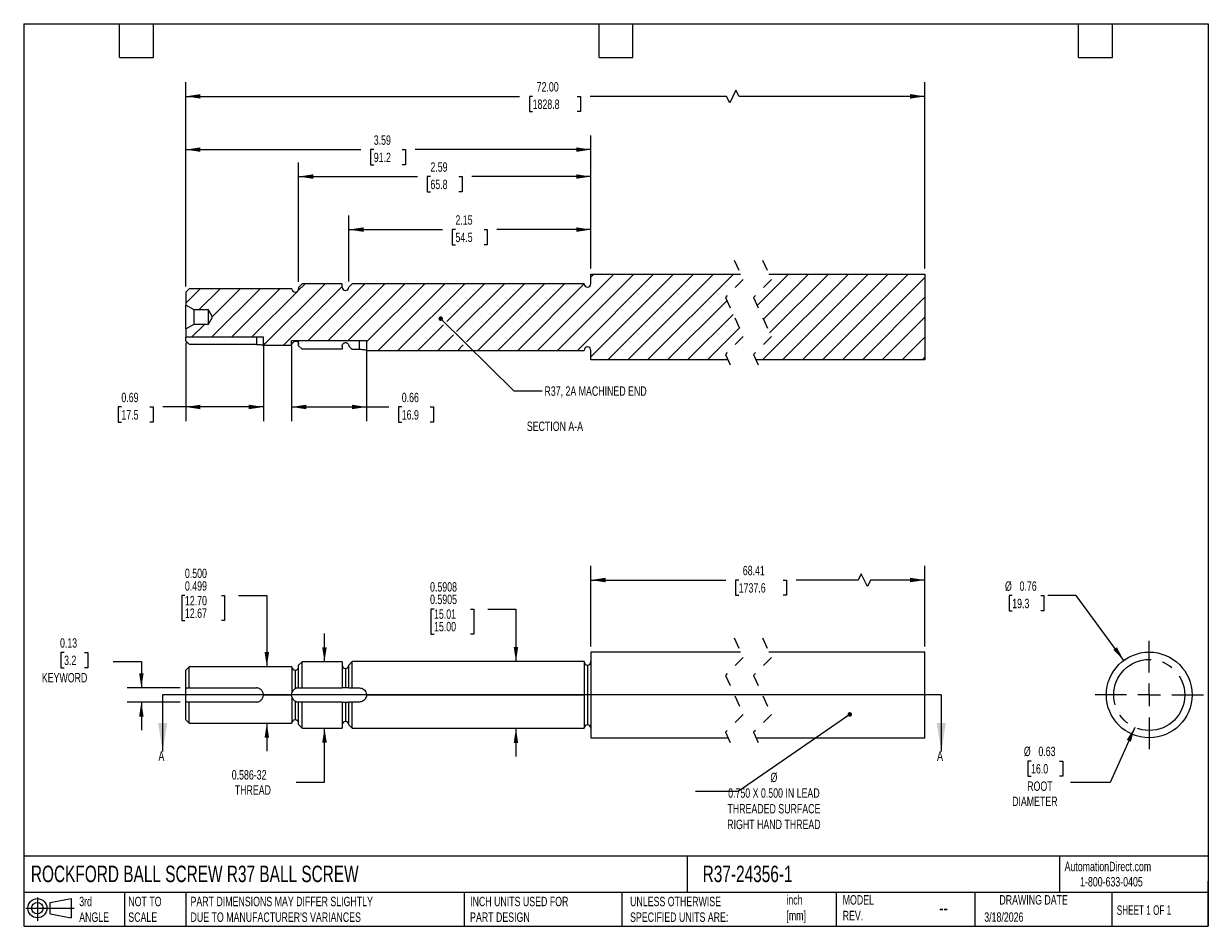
# Model space of a CAD drawing. Header units: inches. Extents: x 0.2 to 10.8, y 0.2 to 8.2.
import ezdxf

# ---------------------------------------------------------------- set-up
doc = ezdxf.new("R2010")
doc.units = ezdxf.units.IN
doc.header["$MEASUREMENT"] = 0
for name, pattern in [('SLD-Center', [0.75, 0.6, -0.05, 0.05, -0.05]), ('SLD-Dashed', [0.075, 0.05, -0.025]), ('SLD-Solid', [0])]:
    doc.linetypes.add(name, pattern=pattern)
for name, color, linetype in [('CENTER', 40, 'SLD-Center'), ('HATCH', 6, 'SLD-Solid'), ('SLD-DEFPOINTS', 7, 'Continuous')]:
    doc.layers.add(name, color=color, linetype=linetype)
doc.layers.add('DIMENSIONS', color=140, linetype='SLD-Solid', lineweight=25)
doc.layers.add('TEXT', color=140, linetype='SLD-Solid', lineweight=25)
doc.styles.add('SLDTEXTSTYLE0', font='TXT', dxfattribs={"width": 0.7})
doc.styles.add('SLDTEXTSTYLE1', font='TXT', dxfattribs={"width": 0.65})
doc.dimstyles.new('SLDDIMSTYLE0', dxfattribs={"dimtxt": 0.084961, "dimasz": 0.13, "dimexe": 0, "dimexo": 0.0625, "dimgap": 0.02124, "dimtad": 0, "dimtih": 1, "dimtoh": 1, "dimrnd": 1e-09, "dimzin": 12, "dimdsep": 46, "dimtxsty": 'SLDTEXTSTYLE0', "dimsah": 1, "dimcen": 0.09, "dimadec": 0, "dimazin": 3, "dimtfac": 1, "dimtofl": 0, "dimtmove": 0, "dimatfit": 3, "dimfxl": 0, "dimfrac": 2, "dimtolj": 1, "dimtzin": 12, "dimarcsym": 0})
doc.dimstyles.new('SLDDIMSTYLE1', dxfattribs={"dimtxt": 0.084961, "dimasz": 0.13, "dimexe": 0, "dimexo": 0.0625, "dimgap": 0.02124, "dimtad": 0, "dimtih": 1, "dimtoh": 1, "dimdec": 4, "dimrnd": 1e-09, "dimdsep": 46, "dimtxsty": 'SLDTEXTSTYLE0', "dimsah": 1, "dimcen": 0.09, "dimadec": 0, "dimazin": 2, "dimlim": 1, "dimtm": 0.0003, "dimtfac": 1, "dimtdec": 4, "dimtmove": 0, "dimatfit": 0, "dimfxl": 0, "dimfrac": 2, "dimtolj": 1, "dimtzin": 4, "dimarcsym": 0})
doc.dimstyles.new('SLDDIMSTYLE2', dxfattribs={"dimtxt": 0.084961, "dimasz": 0.13, "dimexe": 0, "dimexo": 0.0625, "dimgap": 0.02124, "dimtad": 0, "dimtih": 1, "dimtoh": 1, "dimrnd": 1e-09, "dimzin": 12, "dimdsep": 46, "dimtxsty": 'SLDTEXTSTYLE0', "dimsah": 1, "dimcen": 0.09, "dimadec": 0, "dimazin": 3, "dimtfac": 1, "dimtmove": 0, "dimatfit": 0, "dimfxl": 0, "dimfrac": 2, "dimtolj": 1, "dimtzin": 12, "dimarcsym": 0})
doc.dimstyles.new('SLDDIMSTYLE3', dxfattribs={"dimtxt": 0.084961, "dimasz": 0.13, "dimexe": 0, "dimexo": 0.0625, "dimgap": 0.02124, "dimtad": 0, "dimtih": 1, "dimtoh": 1, "dimdec": 3, "dimrnd": 1e-09, "dimzin": 0, "dimdsep": 46, "dimtxsty": 'SLDTEXTSTYLE0', "dimsah": 1, "dimcen": 0.09, "dimadec": 0, "dimazin": 0, "dimlim": 1, "dimtm": 0.001, "dimtfac": 1, "dimtdec": 3, "dimtmove": 0, "dimatfit": 0, "dimfxl": 0, "dimfrac": 2, "dimtolj": 1, "dimtzin": 4, "dimarcsym": 0})
doc.dimstyles.new('SLDDIMSTYLE4', dxfattribs={"dimtxt": 0.084961, "dimasz": 0.13, "dimexe": 0, "dimexo": 0.0625, "dimgap": 0.02124, "dimtad": 0, "dimtih": 1, "dimtoh": 1, "dimrnd": 1e-09, "dimdsep": 46, "dimtxsty": 'SLDTEXTSTYLE0', "dimsah": 1, "dimcen": 0.09, "dimadec": 0, "dimazin": 2, "dimtfac": 1, "dimtmove": 0, "dimatfit": 0, "dimfxl": 0, "dimfrac": 2, "dimtolj": 1, "dimtzin": 12, "dimarcsym": 0})
doc.dimstyles.new('SLDDIMSTYLE5', dxfattribs={"dimtxt": 0.18, "dimasz": 0.04, "dimexe": 0, "dimexo": 0.0625, "dimgap": 0, "dimtad": 0, "dimtih": 1, "dimtoh": 1, "dimdec": 0, "dimrnd": 1e-09, "dimzin": 0, "dimdsep": 46, "dimtxsty": 'Standard', "dimblk1": 'DOT', "dimblk2": 'DOT', "dimsah": 1, "dimcen": 0.09, "dimadec": 0, "dimazin": 0, "dimtfac": 0.04, "dimtdec": 0, "dimtofl": 0, "dimtmove": 0, "dimatfit": 3, "dimldrblk": 'DOT', "dimfxl": 0, "dimfrac": 2, "dimtolj": 1, "dimtzin": 0, "dimarcsym": 0})
doc.dimstyles.new('SLDDIMSTYLE6', dxfattribs={"dimtxt": 0.084961, "dimasz": 0.13, "dimexe": 0, "dimexo": 0.0625, "dimgap": 0.02124, "dimtad": 0, "dimtih": 1, "dimtoh": 1, "dimrnd": 1e-09, "dimdsep": 46, "dimtxsty": 'SLDTEXTSTYLE0', "dimsah": 1, "dimcen": 0, "dimadec": 0, "dimazin": 2, "dimtfac": 1, "dimtofl": 0, "dimtmove": 0, "dimatfit": 3, "dimfxl": 0, "dimfrac": 2, "dimtolj": 1, "dimtzin": 12, "dimarcsym": 0})
doc.dimstyles.new('SLDDIMSTYLE7', dxfattribs={"dimtxt": 0.084961, "dimasz": 0.13, "dimexe": 0, "dimexo": 0.0625, "dimgap": 0.02124, "dimtad": 0, "dimtih": 1, "dimtoh": 1, "dimrnd": 1e-09, "dimdsep": 46, "dimtxsty": 'SLDTEXTSTYLE0', "dimsah": 1, "dimcen": 0, "dimadec": 0, "dimazin": 2, "dimtfac": 1, "dimtofl": 0, "dimtmove": 0, "dimatfit": 3, "dimfxl": 0, "dimfrac": 2, "dimtolj": 1, "dimtzin": 12, "dimarcsym": 0})
doc.dimstyles.new('SLDDIMSTYLE8', dxfattribs={"dimtxt": 0.084961, "dimasz": 0.13, "dimexe": 0, "dimexo": 0.0625, "dimgap": 0.02124, "dimtad": 0, "dimtih": 1, "dimtoh": 1, "dimrnd": 1e-09, "dimzin": 4, "dimdsep": 46, "dimtxsty": 'SLDTEXTSTYLE0', "dimsah": 1, "dimcen": 0.09, "dimadec": 0, "dimazin": 1, "dimtfac": 1, "dimtofl": 0, "dimtmove": 0, "dimatfit": 3, "dimfxl": 0, "dimfrac": 2, "dimtolj": 1, "dimtzin": 12, "dimarcsym": 0})
doc.dimstyles.new('SLDDIMSTYLE9', dxfattribs={"dimtxt": 0.084961, "dimasz": 0.13, "dimexe": 0, "dimexo": 0.0625, "dimgap": 0.02124, "dimtad": 0, "dimtih": 1, "dimtoh": 1, "dimrnd": 1e-09, "dimdsep": 46, "dimtxsty": 'SLDTEXTSTYLE0', "dimsah": 1, "dimcen": 0.09, "dimadec": 0, "dimazin": 2, "dimtfac": 1, "dimtofl": 0, "dimtmove": 0, "dimatfit": 3, "dimfxl": 0, "dimfrac": 2, "dimtolj": 1, "dimtzin": 12, "dimarcsym": 0})

# ---------------------------------------------------------------- blocks, each defined once
blk = doc.blocks.new('Block11')
at = {"color": 7, "linetype": 'SLD-Solid', "lineweight": 18}
for p, q in [((0, 0.113), (0.428, 0.113)), ((0.102, 0.209), (0.102, 0)), ((0.216, 0.164), (0.401, 0.198)), ((0.216, 0.063), (0.216, 0.164)), ((0.401, 0.198), (0.401, 0.029)), ((0.216, 0.063), (0.401, 0.029))]:
    blk.add_line(p, q, dxfattribs=at)
for radius in [0.0846, 0.0506]:
    blk.add_circle((0.102, 0.113), radius, dxfattribs=at)
blk = doc.blocks.new('Block12')
at = {"layer": 'SLD-DEFPOINTS'}
blk.add_blockref('Block11', (0, 0), dxfattribs=at)
blk = doc.blocks.new('_D')
at = {"layer": 'DIMENSIONS'}
for p, q in [((5.277, 2.731), (5.277, 3.444)), ((7.672, 3.374), (7.645, 3.319)), ((7.728, 3.263), (7.672, 3.374)), ((8.237, 2.731), (8.237, 3.444)), ((5.277, 3.319), (6.473, 3.319)), ((6.588, 3.319), (6.56, 3.319)), ((6.56, 3.319), (6.56, 3.184)), ((6.982, 3.319), (7.011, 3.319)), ((7.011, 3.319), (7.011, 3.184)), ((7.645, 3.319), (7.097, 3.319)), ((7.756, 3.319), (7.728, 3.263)), ((8.237, 3.319), (7.756, 3.319)), ((6.56, 3.184), (6.588, 3.184)), ((7.011, 3.184), (6.982, 3.184))]:
    blk.add_line(p, q, dxfattribs=at)
for points in [[(5.277, 3.319), (5.407, 3.299), (5.407, 3.339)], [(8.237, 3.319), (8.107, 3.339), (8.107, 3.299)]]:
    blk.add_solid(points, dxfattribs=at)
at = {"layer": 'DIMENSIONS', "char_height": 0.0833, "attachment_point": 1, "style": 'SLDTEXTSTYLE0'}
for s, insert in [('68.41', (6.624, 3.445)), ('1737.6', (6.588, 3.291))]:
    blk.add_mtext(s, dxfattribs=dict(at, insert=insert))
blk = doc.blocks.new('_D_1')
at = {"layer": 'DIMENSIONS'}
for p, q in [((3.887, 3.062), (3.858, 3.062)), ((3.858, 3.062), (3.858, 2.84)), ((4.21, 3.062), (4.239, 3.062)), ((4.239, 3.062), (4.239, 2.84)), ((4.363, 3.062), (4.613, 3.062)), ((4.613, 3.062), (4.613, 2.596)), ((3.858, 2.84), (3.887, 2.84)), ((4.239, 2.84), (4.21, 2.84)), ((4.613, 2.005), (4.613, 1.755))]:
    blk.add_line(p, q, dxfattribs=at)
for points in [[(4.613, 2.596), (4.633, 2.726), (4.593, 2.726)], [(4.613, 2.005), (4.593, 1.875), (4.633, 1.875)]]:
    blk.add_solid(points, dxfattribs=at)
at = {"layer": 'DIMENSIONS', "char_height": 0.0833, "attachment_point": 1, "style": 'SLDTEXTSTYLE0'}
for s, insert in [('0.5908', (3.852, 3.3)), ('0.5905', (3.852, 3.189)), ('15.01', (3.887, 3.059)), ('15.00', (3.887, 2.948))]:
    blk.add_mtext(s, dxfattribs=dict(at, insert=insert))
blk = doc.blocks.new('_D_2')
at = {"layer": 'DIMENSIONS'}
for p, q in [((2.916, 2.594), (2.916, 2.844)), ((2.916, 1.527), (2.916, 2.008)), ((2.666, 1.527), (2.916, 1.527))]:
    blk.add_line(p, q, dxfattribs=at)
for points in [[(2.916, 2.594), (2.936, 2.724), (2.896, 2.724)], [(2.916, 2.008), (2.896, 1.878), (2.936, 1.878)]]:
    blk.add_solid(points, dxfattribs=at)
at = {"layer": 'DIMENSIONS', "char_height": 0.0833, "attachment_point": 1, "style": 'SLDTEXTSTYLE0'}
for s, insert in [('0.586-32', (2.094, 1.634)), ('THREAD', (2.121, 1.499))]:
    blk.add_mtext(s, dxfattribs=dict(at, insert=insert))
blk = doc.blocks.new('_D_3')
at = {"layer": 'DIMENSIONS'}
for p, q in [((1.679, 3.182), (1.651, 3.182)), ((1.651, 3.182), (1.651, 2.96)), ((2.002, 3.182), (2.031, 3.182)), ((2.031, 3.182), (2.031, 2.96)), ((2.155, 3.182), (2.405, 3.182)), ((2.405, 3.182), (2.405, 2.551)), ((1.651, 2.96), (1.679, 2.96)), ((2.031, 2.96), (2.002, 2.96)), ((2.405, 2.051), (2.405, 1.801))]:
    blk.add_line(p, q, dxfattribs=at)
for points in [[(2.405, 2.551), (2.425, 2.681), (2.385, 2.681)], [(2.405, 2.051), (2.385, 1.921), (2.425, 1.921)]]:
    blk.add_solid(points, dxfattribs=at)
at = {"layer": 'DIMENSIONS', "char_height": 0.0833, "attachment_point": 1, "style": 'SLDTEXTSTYLE0'}
for s, insert in [('0.500', (1.679, 3.42)), ('0.499', (1.679, 3.308)), ('12.70', (1.679, 3.178)), ('12.67', (1.679, 3.067))]:
    blk.add_mtext(s, dxfattribs=dict(at, insert=insert))
blk = doc.blocks.new('_D_4')
at = {"layer": 'DIMENSIONS'}
for p, q in [((0.608, 2.676), (0.579, 2.676)), ((0.579, 2.676), (0.579, 2.541)), ((0.789, 2.676), (0.818, 2.676)), ((0.818, 2.676), (0.818, 2.541)), ((0.579, 2.541), (0.608, 2.541)), ((0.818, 2.541), (0.789, 2.541)), ((1.043, 2.597), (1.293, 2.597)), ((1.293, 2.597), (1.293, 2.363)), ((1.637, 2.363), (1.168, 2.363)), ((1.637, 2.238), (1.168, 2.238)), ((1.293, 2.238), (1.293, 1.988))]:
    blk.add_line(p, q, dxfattribs=at)
for points in [[(1.293, 2.363), (1.313, 2.493), (1.273, 2.493)], [(1.293, 2.238), (1.273, 2.108), (1.313, 2.108)]]:
    blk.add_solid(points, dxfattribs=at)
at = {"layer": 'DIMENSIONS', "char_height": 0.0833, "attachment_point": 1, "style": 'SLDTEXTSTYLE0'}
for s, insert in [('0.13', (0.572, 2.803)), ('3.2', (0.608, 2.649)), ('KEYWORD', (0.411, 2.495))]:
    blk.add_mtext(s, dxfattribs=dict(at, insert=insert))
blk = doc.blocks.new('_Dot')
at = {"color": 0, "linetype": 'ByBlock', "lineweight": -2}
blk.add_line((-0.5, 0), (-1, 0), dxfattribs=at)
at = {"color": 0, "linetype": 'ByBlock', "const_width": 0.5}
blk.add_lwpolyline([(-0.25, 0, 1), (0.25, 0, 1)], format="xyb", close=True, dxfattribs=at)
blk = doc.blocks.new('_D_5')
at = {"layer": 'DIMENSIONS'}
for p, q in [((10.098, 2.013), (9.881, 1.524)), ((9.179, 1.715), (9.151, 1.715)), ((9.151, 1.715), (9.151, 1.58)), ((9.432, 1.715), (9.46, 1.715)), ((9.46, 1.715), (9.46, 1.58)), ((9.151, 1.58), (9.179, 1.58)), ((9.46, 1.58), (9.432, 1.58)), ((9.881, 1.524), (9.529, 1.524))]:
    blk.add_line(p, q, dxfattribs=at)
blk.add_solid([(10.098, 2.013), (10.027, 1.902), (10.064, 1.886)], dxfattribs=at)
at = {"layer": 'DIMENSIONS', "char_height": 0.0833, "attachment_point": 1, "style": 'SLDTEXTSTYLE0'}
for s, insert in [('%%c', (9.115, 1.842)), ('0.63', (9.244, 1.842)), ('16.0', (9.179, 1.688)), ('ROOT', (9.145, 1.534)), ('DIAMETER', (9.011, 1.399))]:
    blk.add_mtext(s, dxfattribs=dict(at, insert=insert))
blk = doc.blocks.new('_D_6')
at = {"layer": 'DIMENSIONS'}
for p, q in [((9.012, 3.181), (8.984, 3.181)), ((8.984, 3.181), (8.984, 3.046)), ((9.265, 3.181), (9.293, 3.181)), ((9.293, 3.181), (9.293, 3.046)), ((9.579, 3.181), (9.329, 3.181)), ((10.001, 2.607), (9.579, 3.181)), ((8.984, 3.046), (9.012, 3.046)), ((9.293, 3.046), (9.265, 3.046))]:
    blk.add_line(p, q, dxfattribs=at)
blk.add_solid([(10.001, 2.607), (9.94, 2.723), (9.908, 2.7)], dxfattribs=at)
at = {"layer": 'DIMENSIONS', "char_height": 0.0833, "attachment_point": 1, "style": 'SLDTEXTSTYLE0'}
for s, insert in [('%%c', (8.948, 3.307)), ('0.76', (9.077, 3.307)), ('19.3', (9.012, 3.153))]:
    blk.add_mtext(s, dxfattribs=dict(at, insert=insert))
blk = doc.blocks.new('SW_CENTERMARKSYMBOL_0')
at = {"layer": 'CENTER', "color": 0}
for p, q in [((0, 0.2), (0, 0.48)), ((-0.2, 0), (-0.48, 0)), ((0, 0), (-0.1, 0)), ((0, 0), (0, 0.1)), ((0, 0), (0, -0.1)), ((0, 0), (0.1, 0)), ((0.2, 0), (0.48, 0)), ((0, -0.2), (0, -0.48))]:
    blk.add_line(p, q, dxfattribs=at)
blk = doc.blocks.new('_D_7')
at = {"layer": 'DIMENSIONS'}
for p, q in [((3.132, 5.966), (3.132, 6.55)), ((5.277, 6.08), (5.277, 6.55)), ((3.132, 6.425), (3.962, 6.425)), ((4.077, 6.425), (4.049, 6.425)), ((4.049, 6.425), (4.049, 6.29)), ((4.33, 6.425), (4.358, 6.425)), ((4.358, 6.425), (4.358, 6.29)), ((5.277, 6.425), (4.445, 6.425)), ((4.049, 6.29), (4.077, 6.29)), ((4.358, 6.29), (4.33, 6.29))]:
    blk.add_line(p, q, dxfattribs=at)
for points in [[(3.132, 6.425), (3.262, 6.405), (3.262, 6.445)], [(5.277, 6.425), (5.147, 6.445), (5.147, 6.405)]]:
    blk.add_solid(points, dxfattribs=at)
at = {"layer": 'DIMENSIONS', "char_height": 0.0833, "attachment_point": 1, "style": 'SLDTEXTSTYLE0'}
for s, insert in [('2.15', (4.077, 6.552)), ('54.5', (4.077, 6.398))]:
    blk.add_mtext(s, dxfattribs=dict(at, insert=insert))
blk = doc.blocks.new('_D_8')
at = {"layer": 'DIMENSIONS'}
for p, q in [((2.687, 5.963), (2.687, 7.02)), ((5.277, 6.08), (5.277, 7.02)), ((2.687, 6.895), (3.74, 6.895)), ((3.855, 6.895), (3.827, 6.895)), ((3.827, 6.895), (3.827, 6.76)), ((4.108, 6.895), (4.136, 6.895)), ((4.136, 6.895), (4.136, 6.76)), ((5.277, 6.895), (4.223, 6.895)), ((3.827, 6.76), (3.855, 6.76)), ((4.136, 6.76), (4.108, 6.76))]:
    blk.add_line(p, q, dxfattribs=at)
for points in [[(2.687, 6.895), (2.817, 6.875), (2.817, 6.915)], [(5.277, 6.895), (5.147, 6.915), (5.147, 6.875)]]:
    blk.add_solid(points, dxfattribs=at)
at = {"layer": 'DIMENSIONS', "char_height": 0.0833, "attachment_point": 1, "style": 'SLDTEXTSTYLE0'}
for s, insert in [('2.59', (3.855, 7.021)), ('65.8', (3.855, 6.867))]:
    blk.add_mtext(s, dxfattribs=dict(at, insert=insert))
blk = doc.blocks.new('_D_9')
at = {"layer": 'DIMENSIONS'}
for p, q in [((1.687, 5.92), (1.687, 7.259)), ((5.277, 6.08), (5.277, 7.259)), ((1.687, 7.134), (3.238, 7.134)), ((3.353, 7.134), (3.325, 7.134)), ((3.325, 7.134), (3.325, 6.998)), ((3.606, 7.134), (3.634, 7.134)), ((3.634, 7.134), (3.634, 6.998)), ((5.277, 7.134), (3.721, 7.134)), ((3.325, 6.998), (3.353, 6.998)), ((3.634, 6.998), (3.606, 6.998))]:
    blk.add_line(p, q, dxfattribs=at)
for points in [[(1.687, 7.134), (1.817, 7.114), (1.817, 7.154)], [(5.277, 7.134), (5.147, 7.154), (5.147, 7.114)]]:
    blk.add_solid(points, dxfattribs=at)
at = {"layer": 'DIMENSIONS', "char_height": 0.0833, "attachment_point": 1, "style": 'SLDTEXTSTYLE0'}
for s, insert in [('3.59', (3.353, 7.26)), ('91.2', (3.353, 7.106))]:
    blk.add_mtext(s, dxfattribs=dict(at, insert=insert))
blk = doc.blocks.new('_D_10')
at = {"layer": 'DIMENSIONS'}
for p, q in [((1.687, 5.92), (1.687, 7.731)), ((8.237, 6.08), (8.237, 7.731)), ((1.687, 7.606), (4.646, 7.606)), ((4.761, 7.606), (4.733, 7.606)), ((4.733, 7.606), (4.733, 7.471)), ((5.155, 7.606), (5.184, 7.606)), ((5.184, 7.606), (5.184, 7.471)), ((6.48, 7.606), (5.27, 7.606)), ((6.508, 7.55), (6.48, 7.606)), ((6.563, 7.661), (6.508, 7.55)), ((6.591, 7.606), (6.563, 7.661)), ((8.237, 7.606), (6.591, 7.606)), ((4.733, 7.471), (4.761, 7.471)), ((5.184, 7.471), (5.155, 7.471))]:
    blk.add_line(p, q, dxfattribs=at)
for points in [[(1.687, 7.606), (1.817, 7.586), (1.817, 7.626)], [(8.237, 7.606), (8.107, 7.626), (8.107, 7.586)]]:
    blk.add_solid(points, dxfattribs=at)
at = {"layer": 'DIMENSIONS', "char_height": 0.0833, "attachment_point": 1, "style": 'SLDTEXTSTYLE0'}
for s, insert in [('72.00', (4.797, 7.732)), ('1828.8', (4.761, 7.578))]:
    blk.add_mtext(s, dxfattribs=dict(at, insert=insert))
blk = doc.blocks.new('_D_11')
at = {"layer": 'DIMENSIONS'}
for p, q in [((1.687, 5.421), (1.687, 4.728)), ((2.375, 5.421), (2.375, 4.728)), ((1.116, 4.853), (1.087, 4.853)), ((1.087, 4.853), (1.087, 4.718)), ((1.368, 4.853), (1.397, 4.853)), ((1.397, 4.853), (1.397, 4.718)), ((1.687, 4.853), (1.483, 4.853)), ((2.375, 4.853), (1.687, 4.853)), ((1.087, 4.718), (1.116, 4.718)), ((1.397, 4.718), (1.368, 4.718))]:
    blk.add_line(p, q, dxfattribs=at)
for points in [[(1.687, 4.853), (1.817, 4.833), (1.817, 4.873)], [(2.375, 4.853), (2.245, 4.873), (2.245, 4.833)]]:
    blk.add_solid(points, dxfattribs=at)
at = {"layer": 'DIMENSIONS', "char_height": 0.0833, "attachment_point": 1, "style": 'SLDTEXTSTYLE0'}
for s, insert in [('0.69', (1.116, 4.979)), ('17.5', (1.116, 4.825))]:
    blk.add_mtext(s, dxfattribs=dict(at, insert=insert))
blk = doc.blocks.new('_D_12')
at = {"layer": 'DIMENSIONS'}
for p, q in [((2.625, 5.392), (2.625, 4.728)), ((3.289, 5.392), (3.289, 4.728)), ((2.625, 4.853), (3.289, 4.853)), ((3.289, 4.853), (3.486, 4.853)), ((3.601, 4.853), (3.572, 4.853)), ((3.572, 4.853), (3.572, 4.718)), ((3.853, 4.853), (3.882, 4.853)), ((3.882, 4.853), (3.882, 4.718)), ((3.572, 4.718), (3.601, 4.718)), ((3.882, 4.718), (3.853, 4.718))]:
    blk.add_line(p, q, dxfattribs=at)
for points in [[(2.625, 4.853), (2.755, 4.833), (2.755, 4.873)], [(3.289, 4.853), (3.159, 4.873), (3.159, 4.833)]]:
    blk.add_solid(points, dxfattribs=at)
at = {"layer": 'DIMENSIONS', "char_height": 0.0833, "attachment_point": 1, "style": 'SLDTEXTSTYLE0'}
for s, insert in [('0.66', (3.601, 4.979)), ('16.9', (3.601, 4.825))]:
    blk.add_mtext(s, dxfattribs=dict(at, insert=insert))
blk = doc.blocks.new('SW_HATCH_0')
at = {"layer": 'HATCH', "color": 0}
for p, q in [((-1.947, -0.398), (-1.271, 0.277)), ((-1.947, -0.398), (-1.271, 0.277)), ((-1.947, -0.398), (-1.271, 0.277)), ((-1.77, -0.398), (-1.094, 0.277)), ((-1.77, -0.398), (-1.094, 0.277)), ((-1.77, -0.398), (-1.094, 0.277)), ((-1.593, -0.398), (-0.918, 0.277)), ((-1.593, -0.398), (-0.918, 0.277)), ((-1.593, -0.398), (-0.918, 0.277)), ((-1.474, 0.251), (-1.448, 0.277)), ((-1.474, -0.456), (-0.741, 0.277)), ((-1.474, 0.251), (-1.448, 0.277)), ((-1.474, -0.456), (-0.741, 0.277)), ((-1.474, 0.251), (-1.448, 0.277)), ((-1.474, -0.456), (-0.741, 0.277)), ((-1.324, -0.483), (-0.564, 0.277)), ((-1.324, -0.483), (-0.564, 0.277)), ((-1.324, -0.483), (-0.564, 0.277)), ((-1.147, -0.483), (-0.387, 0.277)), ((-1.147, -0.483), (-0.387, 0.277)), ((-1.147, -0.483), (-0.387, 0.277)), ((-0.971, -0.483), (-0.211, 0.277)), ((-0.971, -0.483), (-0.211, 0.277)), ((-0.971, -0.483), (-0.211, 0.277)), ((0, 0), (0.277, 0.277)), ((0, 0), (0.277, 0.277)), ((0, 0), (0.277, 0.277)), ((0.048, -0.483), (0.808, 0.277)), ((0.048, -0.483), (0.808, 0.277)), ((0.048, -0.483), (0.808, 0.277)), ((0.055, -0.122), (0.454, 0.277)), ((0.055, -0.122), (0.454, 0.277)), ((0.055, -0.122), (0.454, 0.277)), ((0.11, -0.243), (0.631, 0.277)), ((0.11, -0.243), (0.631, 0.277)), ((0.11, -0.243), (0.631, 0.277)), ((0.224, -0.483), (0.984, 0.277)), ((0.224, -0.483), (0.984, 0.277)), ((0.224, -0.483), (0.984, 0.277)), ((0.401, -0.483), (1.161, 0.277)), ((0.401, -0.483), (1.161, 0.277)), ((0.401, -0.483), (1.161, 0.277)), ((0.578, -0.483), (1.338, 0.277)), ((0.578, -0.483), (1.338, 0.277)), ((0.578, -0.483), (1.338, 0.277)), ((0.755, -0.483), (1.486, 0.248)), ((0.755, -0.483), (1.486, 0.248)), ((0.755, -0.483), (1.486, 0.248)), ((-5.064, 0.02), (-4.937, 0.147)), ((-5.064, 0.02), (-4.937, 0.147)), ((-5.064, 0.02), (-4.937, 0.147)), ((-4.948, -0.04), (-4.76, 0.147)), ((-4.948, -0.04), (-4.76, 0.147)), ((-4.948, -0.04), (-4.76, 0.147)), ((-4.836, -0.282), (-4.406, 0.147)), ((-4.836, -0.282), (-4.406, 0.147)), ((-4.836, -0.282), (-4.406, 0.147)), ((-4.83, -0.1), (-4.583, 0.147)), ((-4.83, -0.1), (-4.583, 0.147)), ((-4.83, -0.1), (-4.583, 0.147)), ((-4.659, -0.282), (-4.23, 0.147)), ((-4.659, -0.282), (-4.23, 0.147)), ((-4.659, -0.282), (-4.23, 0.147)), ((-4.483, -0.282), (-4.078, 0.122)), ((-4.483, -0.282), (-4.078, 0.122)), ((-4.483, -0.282), (-4.078, 0.122)), ((-4.376, -0.353), (-3.833, 0.19)), ((-4.376, -0.353), (-3.833, 0.19)), ((-4.376, -0.353), (-3.833, 0.19)), ((-4.199, -0.353), (-3.679, 0.167)), ((-4.199, -0.353), (-3.679, 0.167)), ((-4.199, -0.353), (-3.679, 0.167)), ((-4.069, 0.131), (-4.01, 0.19)), ((-4.069, 0.131), (-4.01, 0.19)), ((-4.069, 0.131), (-4.01, 0.19)), ((-3.981, -0.311), (-3.477, 0.193)), ((-3.981, -0.311), (-3.477, 0.193)), ((-3.981, -0.311), (-3.477, 0.193)), ((-3.804, -0.311), (-3.3, 0.193)), ((-3.804, -0.311), (-3.3, 0.193)), ((-3.804, -0.311), (-3.3, 0.193)), ((-3.627, -0.311), (-3.124, 0.193)), ((-3.627, -0.311), (-3.124, 0.193)), ((-3.627, -0.311), (-3.124, 0.193)), ((-3.463, -0.323), (-2.947, 0.193)), ((-3.463, -0.323), (-2.947, 0.193)), ((-3.463, -0.323), (-2.947, 0.193)), ((-3.361, -0.398), (-2.77, 0.193)), ((-3.361, -0.398), (-2.77, 0.193)), ((-3.361, -0.398), (-2.77, 0.193)), ((-3.184, -0.398), (-2.593, 0.193)), ((-3.184, -0.398), (-2.593, 0.193)), ((-3.184, -0.398), (-2.593, 0.193)), ((-2.752, -0.143), (-2.417, 0.193)), ((-2.752, -0.143), (-2.417, 0.193)), ((-2.752, -0.143), (-2.417, 0.193)), ((-2.665, -0.232), (-2.24, 0.193)), ((-2.665, -0.232), (-2.24, 0.193)), ((-2.665, -0.232), (-2.24, 0.193)), ((-2.577, -0.322), (-2.063, 0.193)), ((-2.577, -0.322), (-2.063, 0.193)), ((-2.577, -0.322), (-2.063, 0.193)), ((-2.477, -0.398), (-1.886, 0.193)), ((-2.477, -0.398), (-1.886, 0.193)), ((-2.477, -0.398), (-1.886, 0.193)), ((-2.3, -0.398), (-1.709, 0.193)), ((-2.3, -0.398), (-1.709, 0.193)), ((-2.3, -0.398), (-1.709, 0.193)), ((-2.123, -0.398), (-1.534, 0.191)), ((-2.123, -0.398), (-1.534, 0.191)), ((-2.123, -0.398), (-1.534, 0.191)), ((-0.794, -0.483), (-0.269, 0.042)), ((-0.794, -0.483), (-0.269, 0.042)), ((-0.794, -0.483), (-0.269, 0.042)), ((0.932, -0.483), (1.486, 0.072)), ((0.932, -0.483), (1.486, 0.072)), ((0.932, -0.483), (1.486, 0.072)), ((-0.617, -0.483), (-0.214, -0.08)), ((-0.617, -0.483), (-0.214, -0.08)), ((-0.617, -0.483), (-0.214, -0.08)), ((-5.013, -0.282), (-4.896, -0.165)), ((-5.013, -0.282), (-4.896, -0.165)), ((-5.013, -0.282), (-4.896, -0.165)), ((-3.007, -0.398), (-2.78, -0.171)), ((-3.007, -0.398), (-2.78, -0.171)), ((-3.007, -0.398), (-2.78, -0.171)), ((-0.44, -0.483), (-0.159, -0.201)), ((-0.44, -0.483), (-0.159, -0.201)), ((-0.44, -0.483), (-0.159, -0.201)), ((1.108, -0.483), (1.486, -0.105)), ((1.108, -0.483), (1.486, -0.105)), ((1.108, -0.483), (1.486, -0.105)), ((-2.831, -0.398), (-2.693, -0.26)), ((-2.831, -0.398), (-2.693, -0.26)), ((-2.831, -0.398), (-2.693, -0.26)), ((1.285, -0.483), (1.486, -0.282)), ((1.285, -0.483), (1.486, -0.282)), ((1.285, -0.483), (1.486, -0.282)), ((-2.654, -0.398), (-2.605, -0.35)), ((-2.654, -0.398), (-2.605, -0.35)), ((-2.654, -0.398), (-2.605, -0.35)), ((-0.263, -0.483), (-0.261, -0.48)), ((-0.263, -0.483), (-0.261, -0.48)), ((-0.263, -0.483), (-0.261, -0.48)), ((1.462, -0.483), (1.486, -0.459)), ((1.462, -0.483), (1.486, -0.459)), ((1.462, -0.483), (1.486, -0.459))]:
    blk.add_line(p, q, dxfattribs=at)

msp = doc.modelspace()

# ---------------------------------------------------------------- linework, layer by layer
at = {"color": 7, "linetype": 'SLD-Dashed', "lineweight": 18}
for p, q in [((6.54815, 6.15515), (6.62689, 5.98139)), ((6.79815, 6.15515), (6.87689, 5.98139)), ((6.62689, 5.98139), (6.46941, 5.82391)), ((6.87689, 5.98139), (6.71941, 5.82391)), ((6.46941, 5.82391), (6.62689, 5.47639)), ((6.71941, 5.82391), (6.87689, 5.47639)), ((6.62689, 5.47639), (6.46941, 5.31891)), ((6.87689, 5.47639), (6.71941, 5.31891)), ((6.46941, 5.31891), (6.54815, 5.14515)), ((6.71941, 5.31891), (6.79815, 5.14515)), ((6.54815, 2.80556), (6.62689, 2.6318)), ((6.79815, 2.80556), (6.87689, 2.6318)), ((6.62689, 2.6318), (6.46941, 2.47432)), ((6.87689, 2.6318), (6.71941, 2.47432)), ((6.46941, 2.47432), (6.62689, 2.1268)), ((6.71941, 2.47432), (6.87689, 2.1268)), ((6.62689, 2.1268), (6.46941, 1.96932)), ((6.87689, 2.1268), (6.71941, 1.96932)), ((6.46941, 1.96932), (6.54815, 1.79556)), ((6.71941, 1.96932), (6.79815, 1.79556))]:
    msp.add_line(p, q, dxfattribs=at)
for p, q in [((5.27716, 5.94555), (5.27716, 6.03015)), ((5.27716, 6.03015), (6.6048, 6.03015)), ((6.8548, 6.03015), (8.23742, 6.03015)), ((8.23742, 6.03015), (8.23742, 5.27015)), ((1.71716, 5.90015), (1.68716, 5.87015)), ((2.62716, 5.90015), (1.71716, 5.90015)), ((2.71716, 5.94315), (2.68716, 5.91315)), ((2.68716, 5.91315), (2.68716, 5.90015)), ((3.07216, 5.94315), (2.71716, 5.94315)), ((3.07216, 5.91555), (3.07216, 5.94315)), ((3.16216, 5.94555), (3.13216, 5.91555)), ((5.21716, 5.94555), (3.16216, 5.94555)), ((1.68716, 5.87015), (1.68716, 5.7559)), ((1.76207, 5.71265), (1.68716, 5.7559)), ((1.68716, 5.5444), (1.68716, 5.7559)), ((1.88706, 5.71265), (1.76207, 5.71265)), ((1.76207, 5.58765), (1.76207, 5.71265)), ((1.92314, 5.65015), (1.88706, 5.71265)), ((1.88706, 5.58765), (1.88706, 5.71265)), ((1.68716, 5.5444), (1.76207, 5.58765)), ((1.76207, 5.58765), (1.88706, 5.58765)), ((1.88706, 5.58765), (1.92314, 5.65015)), ((1.68716, 5.5444), (1.68716, 5.47055)), ((2.37466, 5.47055), (1.68716, 5.47055)), ((1.68716, 5.43921), (1.68716, 5.47055)), ((2.31216, 5.47055), (2.31216, 5.40809)), ((2.37466, 5.40015), (2.37466, 5.47055)), ((2.31216, 5.40809), (1.71716, 5.40809)), ((2.37466, 5.40015), (2.62466, 5.40015)), ((2.62466, 5.44189), (3.28866, 5.44189)), ((2.62466, 5.40015), (2.62466, 5.44189)), ((2.62716, 5.40076), (2.62466, 5.40015)), ((2.68716, 5.40809), (2.68716, 5.44189)), ((2.68716, 5.39468), (2.68716, 5.40809)), ((2.71716, 5.36389), (2.68716, 5.39468)), ((3.07216, 5.36389), (2.71716, 5.36389)), ((3.07216, 5.39221), (3.07216, 5.36389)), ((3.16216, 5.36144), (3.13216, 5.39221)), ((3.22616, 5.36144), (3.16216, 5.36144)), ((3.22616, 5.36144), (3.22616, 5.44189)), ((3.28866, 5.44189), (3.28866, 5.35475)), ((3.28866, 5.35475), (5.21716, 5.35475)), ((5.27716, 5.27015), (5.27716, 5.35475)), ((6.49151, 5.27015), (5.27716, 5.27015)), ((8.23742, 5.27015), (6.74151, 5.27015)), ((6.6048, 2.68056), (5.27716, 2.68056)), ((5.27716, 2.68056), (5.27716, 1.92056)), ((8.23742, 2.68056), (6.8548, 2.68056)), ((8.23742, 2.30056), (8.23742, 2.68056)), ((1.71716, 2.55056), (1.68716, 2.52056)), ((1.68716, 2.36306), (1.68716, 2.52056)), ((2.62716, 2.55056), (1.71716, 2.55056)), ((1.71716, 2.36306), (1.71716, 2.55056)), ((2.62716, 2.55056), (2.62716, 2.31806)), ((2.65716, 2.52056), (2.65716, 2.35539)), ((2.71716, 2.59356), (2.68716, 2.56356)), ((2.68716, 2.36306), (2.68716, 2.56356)), ((3.07216, 2.59356), (2.71716, 2.59356)), ((2.71716, 2.36306), (2.71716, 2.59356)), ((3.07216, 2.59356), (3.07216, 2.36306)), ((3.10216, 2.53596), (3.10216, 2.36306)), ((3.16216, 2.59596), (3.13216, 2.56596)), ((3.13216, 2.36306), (3.13216, 2.56596)), ((5.21716, 2.59596), (3.16216, 2.59596)), ((3.16216, 2.36306), (3.16216, 2.59596)), ((5.21716, 2.59596), (5.21716, 2.30056)), ((5.24716, 2.56596), (5.24716, 2.30056)), ((1.68716, 2.36306), (1.71716, 2.36306)), ((1.68716, 2.23806), (1.68716, 2.36306)), ((1.71716, 2.36306), (2.31216, 2.36306)), ((2.62466, 2.30056), (2.62716, 2.31806)), ((2.68716, 2.36306), (2.71716, 2.36306)), ((2.71716, 2.36306), (3.07216, 2.36306)), ((3.10216, 2.36306), (3.07216, 2.36306)), ((3.13216, 2.36306), (3.10216, 2.36306)), ((3.13216, 2.36306), (3.16216, 2.36306)), ((3.16216, 2.36306), (3.22616, 2.36306)), ((1.68716, 2.08056), (1.68716, 2.23806)), ((1.71716, 2.23806), (1.68716, 2.23806)), ((1.71716, 2.05056), (1.71716, 2.23806)), ((2.31216, 2.23806), (1.71716, 2.23806)), ((2.37466, 2.30056), (2.62466, 2.30056)), ((2.62716, 2.28306), (2.62466, 2.30056)), ((2.62716, 2.28306), (2.62716, 2.05056)), ((2.65716, 2.24573), (2.65716, 2.08056)), ((2.68716, 2.03756), (2.68716, 2.23806)), ((2.71716, 2.23806), (2.68716, 2.23806)), ((2.71716, 2.00756), (2.71716, 2.23806)), ((3.07216, 2.23806), (2.71716, 2.23806)), ((3.07216, 2.23806), (3.07216, 2.00756)), ((3.07216, 2.23806), (3.10216, 2.23806)), ((3.10216, 2.23806), (3.13216, 2.23806)), ((3.10216, 2.23806), (3.10216, 2.06516)), ((3.13216, 2.03516), (3.13216, 2.23806)), ((3.16216, 2.23806), (3.13216, 2.23806)), ((3.16216, 2.00516), (3.16216, 2.23806)), ((3.22616, 2.23806), (3.16216, 2.23806)), ((3.28866, 2.30056), (5.21716, 2.30056)), ((5.24716, 2.30056), (5.21716, 2.30056)), ((5.21716, 2.30056), (5.21716, 2.00516)), ((5.27716, 2.30056), (5.24716, 2.30056)), ((5.24716, 2.30056), (5.24716, 2.03516)), ((8.23742, 1.92056), (8.23742, 2.30056)), ((1.68716, 2.08056), (1.71716, 2.05056)), ((1.71716, 2.05056), (2.62716, 2.05056)), ((2.68716, 2.03756), (2.71716, 2.00756)), ((2.71716, 2.00756), (3.07216, 2.00756)), ((3.13216, 2.03516), (3.16216, 2.00516)), ((3.16216, 2.00516), (5.21716, 2.00516)), ((5.27716, 1.92056), (6.49151, 1.92056)), ((6.74151, 1.92056), (8.23742, 1.92056))]:
    msp.add_line(p, q)
msp.add_circle((10.22635, 2.30056), 0.38)
for centre, start, end in [((2.65716, 5.90015), 180.00446, 269.998971), ((2.65716, 5.90015), 269.99786, 0.003191), ((3.10216, 5.91555), 180.004485, 269.998912), ((3.10216, 5.91555), 270.00557, 359.995515), ((5.24716, 5.94555), 180.00446, 269.998971), ((5.24716, 5.94555), 270.005511, 359.99554), ((5.24716, 5.35475), 90.001029, 179.99554), ((5.24716, 5.35475), 0.00446, 89.994489), ((2.65716, 2.55056), 180.00446, 269.998971), ((2.65716, 2.55056), 269.99786, 0.003191), ((3.10216, 2.56596), 180.004485, 269.998912), ((3.10216, 2.56596), 270.00557, 359.995515), ((5.24716, 2.59596), 180.00446, 269.998971), ((5.24716, 2.59596), 270.005511, 359.99554), ((2.65716, 2.05056), 90.001029, 179.99554), ((2.65716, 2.05056), 359.996809, 90.00214), ((3.10216, 2.03516), 90.001088, 179.995515), ((3.10216, 2.03516), 0.004485, 89.99443), ((5.24716, 2.00516), 90.001029, 179.99554), ((5.24716, 2.00516), 0.00446, 89.994489)]:
    msp.add_arc(centre, 0.03, start, end)
for points, knots in [([(1.71716, 5.40809), (1.71149, 5.41395), (1.70147, 5.42431), (1.69149, 5.4347), (1.68716, 5.43921)], [0, 0, 0, 0, 0.56601561, 1, 1, 1, 1]), ([(2.31216, 5.40809), (2.31607, 5.40803), (2.32402, 5.40791), (2.33879, 5.4068), (2.35418, 5.40467), (2.36664, 5.40207), (2.37272, 5.40064), (2.37428, 5.40024), (2.37466, 5.40015)], [0, 0, 0, 0, 0.186035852, 0.377573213, 0.703313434, 0.923243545, 0.981604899, 1, 1, 1, 1]), ([(2.62716, 5.40076), (2.62718, 5.40159), (2.62723, 5.40377), (2.62808, 5.40941), (2.6319, 5.41998), (2.64095, 5.4307), (2.65113, 5.43598), (2.65599, 5.43688), (2.65716, 5.43709)], [0, 0, 0, 0, 0.04899389, 0.12952992, 0.33676624, 0.70738699, 0.93003386, 1, 1, 1, 1]), ([(2.65716, 5.43709), (2.65979, 5.43723), (2.66521, 5.43751), (2.67294, 5.43456), (2.67945, 5.42935), (2.68439, 5.4221), (2.68685, 5.41464), (2.68708, 5.40976), (2.68716, 5.40809)], [0, 0, 0, 0, 0.16593804, 0.34249524, 0.51089484, 0.68975601, 0.8937468, 1, 1, 1, 1]), ([(3.07216, 5.39221), (3.07243, 5.39536), (3.07301, 5.40208), (3.07735, 5.41035), (3.0837, 5.41714), (3.0916, 5.42182), (3.09845, 5.42317), (3.10196, 5.4232), (3.10216, 5.4232)], [0, 0, 0, 0, 0.19749116, 0.42124191, 0.57079595, 0.77903092, 0.9874513, 1, 1, 1, 1]), ([(3.10216, 5.4232), (3.10295, 5.42318), (3.10563, 5.42311), (3.1116, 5.42199), (3.11949, 5.4182), (3.1267, 5.41092), (3.13132, 5.4019), (3.13189, 5.39534), (3.13216, 5.39221)], [0, 0, 0, 0, 0.04967894, 0.16883567, 0.37891357, 0.5888152, 0.80379325, 1, 1, 1, 1]), ([(3.28866, 5.35475), (3.28751, 5.35499), (3.28309, 5.35591), (3.27354, 5.35766), (3.25862, 5.35978), (3.24219, 5.3612), (3.23092, 5.36137), (3.22616, 5.36144)], [0, 0, 0, 0, 0.05566966, 0.21513679, 0.46290656, 0.77326097, 1, 1, 1, 1]), ([(2.37466, 2.30056), (2.37444, 2.30453), (2.37398, 2.31267), (2.36913, 2.32837), (2.35754, 2.34595), (2.33996, 2.35754), (2.32425, 2.36239), (2.31611, 2.36284), (2.31216, 2.36306)], [0, 0, 0, 0, 0.12150364, 0.24950145, 0.49993955, 0.75066197, 0.87890479, 1, 1, 1, 1]), ([(2.65716, 2.35539), (2.65303, 2.35275), (2.64403, 2.34699), (2.63447, 2.33523), (2.62959, 2.32537), (2.62775, 2.32002), (2.62732, 2.31861), (2.62717, 2.31812), (2.62716, 2.31806)], [0, 0, 0, 0, 0.29869467, 0.65051094, 0.90975347, 0.96844332, 0.9964294, 1, 1, 1, 1]), ([(2.68716, 2.36306), (2.68712, 2.36306), (2.68618, 2.36306), (2.68322, 2.36299), (2.67762, 2.36247), (2.67035, 2.36093), (2.66327, 2.3585), (2.65901, 2.35634), (2.65716, 2.35539)], [0, 0, 0, 0, 0.00375175, 0.09014071, 0.2842818, 0.54219837, 0.80051841, 1, 1, 1, 1]), ([(3.22616, 2.36306), (3.23309, 2.36239), (3.24693, 2.36105), (3.26551, 2.35055), (3.27975, 2.33492), (3.28752, 2.31722), (3.28833, 2.30536), (3.28866, 2.30056)], [0, 0, 0, 0, 0.21187634, 0.42290639, 0.63661125, 0.85295092, 1, 1, 1, 1]), ([(2.31216, 2.23806), (2.3161, 2.23828), (2.32424, 2.23873), (2.33994, 2.24357), (2.35754, 2.25517), (2.36913, 2.27275), (2.37399, 2.28846), (2.37444, 2.2966), (2.37466, 2.30056)], [0, 0, 0, 0, 0.12065691, 0.24941185, 0.49986392, 0.75060866, 0.87863772, 1, 1, 1, 1]), ([(2.62716, 2.28306), (2.62719, 2.28295), (2.62741, 2.28222), (2.62855, 2.27857), (2.63261, 2.26877), (2.64123, 2.25707), (2.65109, 2.24921), (2.65599, 2.2464), (2.65716, 2.24573)], [0, 0, 0, 0, 0.007226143, 0.046394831, 0.233964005, 0.654440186, 0.917869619, 1, 1, 1, 1]), ([(2.65716, 2.24573), (2.65974, 2.24445), (2.66476, 2.24196), (2.67219, 2.23975), (2.67853, 2.23857), (2.68321, 2.23815), (2.68592, 2.23806), (2.68703, 2.23806), (2.68716, 2.23806)], [0, 0, 0, 0, 0.2755965, 0.5375424, 0.73976181, 0.89385764, 0.98746891, 1, 1, 1, 1]), ([(3.28866, 2.30056), (3.28798, 2.29363), (3.28664, 2.27978), (3.27614, 2.26121), (3.26051, 2.24697), (3.24281, 2.2392), (3.23095, 2.23839), (3.22616, 2.23806)], [0, 0, 0, 0, 0.211929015, 0.423058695, 0.636683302, 0.85302059, 1, 1, 1, 1])]:
    msp.add_open_spline(points, degree=3, knots=knots)
at = {"layer": 'CENTER', "linetype": 'SLD-Center'}
msp.add_circle((10.22635, 2.30056), 0.315, dxfattribs=at)
at = {"layer": 'TEXT'}
for p, q in [((0.25, 8.25), (10.75, 8.25)), ((0.25, 8.25), (0.25, 0.25)), ((1.1, 7.95), (1.1, 8.25)), ((1.4, 7.95), (1.4, 8.25)), ((5.35, 7.95), (5.35, 8.25)), ((5.65, 7.95), (5.65, 8.25)), ((9.6, 7.95), (9.6, 8.25)), ((9.9, 7.95), (9.9, 8.25)), ((10.75, 8.25), (10.75, 0.25)), ((1.1, 7.95), (1.4, 7.95)), ((5.35, 7.95), (5.65, 7.95)), ((9.6, 7.95), (9.9, 7.95)), ((8.3834, 2.30056), (1.48164, 2.30056)), ((10.75, 0.87111), (0.25, 0.87111)), ((6.13224, 0.87111), (6.13224, 0.55)), ((9.4321, 0.87111), (9.4321, 0.55)), ((10.75, 0.25), (10.75, 0.65)), ((10.75, 0.55), (0.25, 0.55)), ((1.14349, 0.55), (1.14349, 0.25)), ((1.68651, 0.55), (1.68651, 0.25)), ((4.15292, 0.55), (4.15292, 0.25)), ((5.5511, 0.55), (5.5511, 0.25)), ((7.45278, 0.55), (7.45278, 0.25)), ((8.67974, 0.55), (8.67974, 0.25)), ((9.89562, 0.55), (9.89562, 0.25)), ((0.25, 0.25), (10.75, 0.25))]:
    msp.add_line(p, q, dxfattribs=at)
at = {"layer": 'TEXT', "linetype": 'SLD-Solid'}
for p, q in [((1.48164, 2.30056), (1.48164, 1.80056)), ((8.3834, 2.30056), (8.3834, 1.80056))]:
    msp.add_line(p, q, dxfattribs=at)
at = {"layer": 'TEXT'}
for points in [[(1.48164, 1.80056), (1.52164, 2.05056), (1.44164, 2.05056)], [(8.3834, 1.80056), (8.4234, 2.05056), (8.3434, 2.05056)]]:
    msp.add_solid(points, dxfattribs=at)

# ---------------------------------------------------------------- block references
at = {"layer": 'CENTER'}
msp.add_blockref('SW_CENTERMARKSYMBOL_0', (10.22635, 2.30056), dxfattribs=at)
at = {"layer": 'HATCH'}
msp.add_blockref('SW_HATCH_0', (6.75165, 5.75278), dxfattribs=at)
at = {"layer": 'SLD-DEFPOINTS'}
msp.add_blockref('Block12', (0.26921, 0.2974), dxfattribs=at)

# ---------------------------------------------------------------- texts
at = {"layer": 'TEXT'}
for s, insert, char_height, attachment_point, style in [('R37, 2A MACHINED END', (4.86597, 5.03542), 0.0833333, 1, 'SLDTEXTSTYLE0'), ('SECTION A-A', (4.95881, 4.72341), 0.0833333, 2, 'SLDTEXTSTYLE0'), ('A', (1.44371, 1.80056), 0.08496, 1, 'SLDTEXTSTYLE0'), ('A', (8.34546, 1.80056), 0.08496, 1, 'SLDTEXTSTYLE0'), ('%%c^J0.750 X 0.500 IN LEAD^JTHREADED SURFACE^JRIGHT HAND THREAD', (6.89968, 1.61171), 0.0833333, 2, 'SLDTEXTSTYLE0'), ('ROCKFORD BALL SCREW R37 BALL SCREW', (0.31361, 0.78747), 0.1458333, 1, 'SLDTEXTSTYLE0'), ('R37-24356-1', (6.26802, 0.78747), 0.1458333, 1, 'SLDTEXTSTYLE0'), ('AutomationDirect.com', (9.47618, 0.82191), 0.0833333, 1, 'SLDTEXTSTYLE0'), ('1-800-633-0405', (9.61384, 0.6865), 0.0833333, 1, 'SLDTEXTSTYLE0'), ('inch^J[mm]', (7.01039, 0.52606), 0.083333, 1, 'SLDTEXTSTYLE0'), ('MODEL ^JREV.', (7.5092, 0.52614), 0.0833333, 1, 'SLDTEXTSTYLE0'), ('DRAWING DATE', (9.20178, 0.52614), 0.0833333, 2, 'SLDTEXTSTYLE0'), ('3rd^JANGLE', (0.74214, 0.51168), 0.083333, 1, 'SLDTEXTSTYLE0'), ('NOT TO^JSCALE', (1.17743, 0.51168), 0.0833333, 1, 'SLDTEXTSTYLE0'), ("PART DIMENSIONS MAY DIFFER SLIGHTLY ^JDUE TO MANUFACTURER'S VARIANCES", (1.72884, 0.51168), 0.0833333, 1, 'SLDTEXTSTYLE0'), ('INCH UNITS USED FOR ^JPART DESIGN', (4.20683, 0.51168), 0.0833333, 1, 'SLDTEXTSTYLE0'), ('UNLESS OTHERWISE ^JSPECIFIED UNITS ARE:', (5.62477, 0.51168), 0.0833333, 1, 'SLDTEXTSTYLE0'), ('SHEET 1 OF 1', (9.93863, 0.4351), 0.0833333, 1, 'SLDTEXTSTYLE1'), ('--', (8.36331, 0.47542), 0.125, 1, 'SLDTEXTSTYLE0'), ('3/18/2026', (8.76428, 0.37365), 0.083333, 1, 'SLDTEXTSTYLE0')]:
    msp.add_mtext(s, dxfattribs=dict(at, insert=insert, char_height=char_height, attachment_point=attachment_point, style=style))

# ---------------------------------------------------------------- dimensions: what is measured, and where the dimension line sits
at = {"layer": 'DIMENSIONS'}
for base, p1, p2, text, dimstyle, picture, middle in [((8.23742, 7.60559), (1.68716, 5.87015), (8.23742, 6.03015), '72.00', 'SLDDIMSTYLE8', '_D_10', (4.95838, 7.60559)), ((5.27716, 3.31855), (8.23742, 2.68056), (5.27716, 2.68056), '68.41', 'SLDDIMSTYLE0', '_D', (6.78541, 3.31855))]:
    dim = msp.add_linear_dim(base=base, p1=p1, p2=p2, text=text, dimstyle=dimstyle, dxfattribs=at)
    dim.commit()
    dim.dimension.update_dxf_attribs({"geometry": picture, "text_midpoint": middle, "dimtype": 160})
for base, p1, p2, angle, dimstyle, picture, middle in [((1.68716, 7.13353), (5.27716, 6.03015), (1.68716, 5.87015), 0, 'SLDDIMSTYLE0', '_D_9', (3.47936, 7.13353)), ((2.40548, 2.55056), (2.62716, 2.05056), (2.62716, 2.55056), 90, 'SLDDIMSTYLE3', '_D_3', (2.40548, 3.18198)), ((4.61311, 2.59596), (5.21716, 2.00516), (5.21716, 2.59596), 90, 'SLDDIMSTYLE1', '_D_1', (4.61311, 3.0625))]:
    dim = msp.add_linear_dim(base=base, p1=p1, p2=p2, angle=angle, dimstyle=dimstyle, dxfattribs=at)
    dim.commit()
    dim.dimension.update_dxf_attribs({"geometry": picture, "text_midpoint": middle, "dimtype": 160})
for base, p1, p2, dimstyle, picture, middle in [((5.27716, 6.89494), (2.68716, 5.91315), (5.27716, 6.03015), 'SLDDIMSTYLE0', '_D_8', (3.98129, 6.89494)), ((3.1321575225, 6.4251553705), (5.2771575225, 6.030147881), (3.1321575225, 5.915547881), 'SLDDIMSTYLE0', '_D_7', (4.2033238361, 6.4251553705)), ((1.68716, 4.85281), (2.37466, 5.47055), (1.68716, 5.47055), 'SLDDIMSTYLE9', '_D_11', (1.24196, 4.85281)), ((3.28866, 4.85281), (2.62466, 5.44189), (3.28866, 5.44189), 'SLDDIMSTYLE9', '_D_12', (3.72725, 4.85281))]:
    dim = msp.add_linear_dim(base=base, p1=p1, p2=p2, dimstyle=dimstyle, dxfattribs=at)
    dim.commit()
    dim.dimension.update_dxf_attribs({"geometry": picture, "text_midpoint": middle, "dimtype": 160})
dim = msp.add_diameter_dim_2p(p1=(10.4515, 1.99444), p2=(10.00121, 2.60668), dimstyle='SLDDIMSTYLE7', dxfattribs=at)
dim.commit()
dim.dimension.update_dxf_attribs({"geometry": '_D_6', "text_midpoint": (9.1387, 3.18064), "dimtype": 163})
for base, p1, p2, text, dimstyle, picture, middle in [((2.9164, 2.00756), (3.07216, 2.59356), (3.07216, 2.00756), '0.586-32\\PTHREAD', 'SLDDIMSTYLE2', '_D_2', (2.9164, 1.52686)), ((1.2934567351, 2.2380616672), (1.6871575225, 2.3630616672), (1.6871575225, 2.2380616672), '<>\\PKEYWORD', 'SLDDIMSTYLE4', '_D_4', (1.2934567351, 2.5967251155))]:
    dim = msp.add_linear_dim(base=base, p1=p1, p2=p2, angle=90, text=text, dimstyle=dimstyle, dxfattribs=at)
    dim.commit()
    dim.dimension.update_dxf_attribs({"geometry": picture, "text_midpoint": middle, "dimtype": 160})
dim = msp.add_diameter_dim_2p(p1=(10.35439, 2.58837), p2=(10.09832, 2.01276), text='<>\\PROOT\\PDIAMETER', dimstyle='SLDDIMSTYLE6', dxfattribs=at)
dim.commit()
dim.dimension.update_dxf_attribs({"geometry": '_D_5', "text_midpoint": (9.3056, 1.56829), "dimtype": 163})

# ---------------------------------------------------------------- leaders
at = {"layer": 'TEXT'}
for points in [[(3.94624, 5.63553), (4.59548, 4.99465), (4.84548, 4.99465)], [(7.57211, 2.12812), (6.58196, 1.44335), (6.20578, 1.44335)]]:
    msp.add_leader(points, dimstyle='SLDDIMSTYLE5', dxfattribs=at)

doc.saveas('drawing.dxf')
